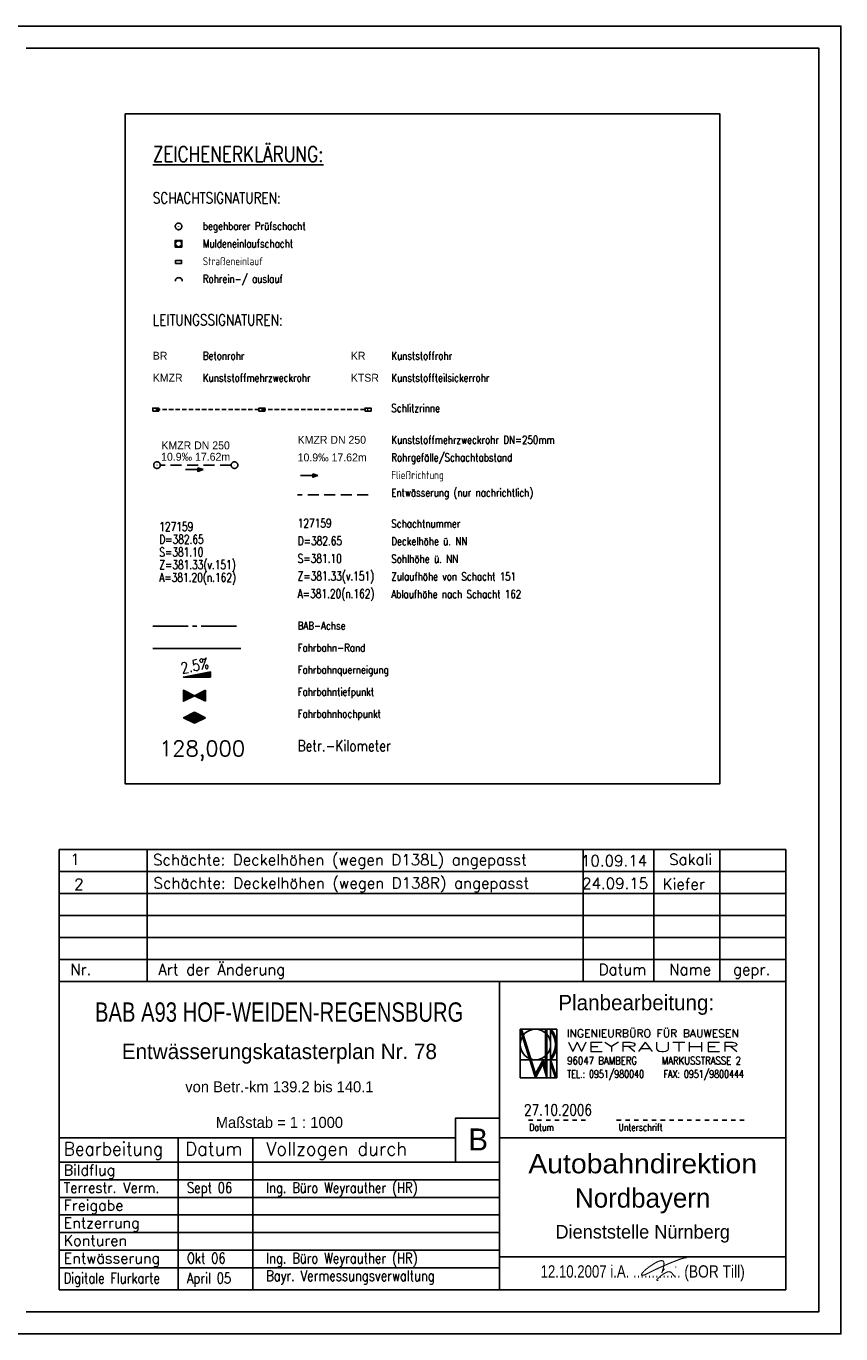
# Model space of a CAD drawing. Extents: x 4513183 to 4514318, y 5485253 to 5485550.
# Tile 8 of 8: x 4514133 to 4514318, y 5485253 to 5485550. Entities that reach past the tile are written whole.
import ezdxf
from ezdxf.enums import TextEntityAlignment as Align

# ---------------------------------------------------------------- set-up
doc = ezdxf.new("R2010")
doc.units = 0
doc.header["$LTSCALE"] = 10
doc.header["$MEASUREMENT"] = 0
for name, pattern in [('ACHSE', [5.5, 4, -0.5, 0.5, -0.5]), ('LT00', [0]), ('LT01', [0.2, 0.1, -0.1]), ('LT17', [0.15, 0.1, -0.05]), ('STRICHLINIE2', [0.375, 0.25, -0.125])]:
    doc.linetypes.add(name, pattern=pattern)
doc.layers.get('0').update_dxf_attribs({"linetype": 'LT00'})
for name, color, linetype in [('---Unterschrift_Till', 7, 'LT00'), ('--HALTUNG', 7, 'STRICHLINIE2'), ('--HALTUNGSBESCHRIFT', 140, 'Continuous'), ('--SCHACHTBESCHRIFT', 5, 'Continuous'), ('--ZEICHENERKLÄR', 7, 'Continuous'), ('-BESCH-nachrichtlich', 81, 'STRICHLINIE2'), ('-Halt-Pfeil', 4, 'LT00'), ('025', 7, 'Continuous'), ('035', 250, 'Continuous'), ('050', 250, 'Continuous'), ('070', 155, 'Continuous'), ('A-TEXT-KILOMETER', 30, 'LT17'), ('AX-020', 250, 'ACHSE'), ('HTP_WEST', 11, 'LT00'), ('QUER_OST', 11, 'LT00'), ('RAHMEN', 250, 'Continuous'), ('SCHLITZRINNE-KATASTER', 182, 'LT17'), ('STAT_500', 250, 'LT00'), ('V_AFBR_BAB', 250, 'LT00'), ('V_KA_MULD', 182, 'LT00'), ('V_KA_PRUF', 182, 'LT00'), ('V_SINKK', 182, 'LT00'), ('V_UK_DURCH', 182, 'LT00')]:
    doc.layers.add(name, color=color, linetype=linetype)
doc.styles.add('Haltungsbeschriftung', font='arial.ttf', dxfattribs={"width": 0.75})
doc.styles.add('Kilometrierung', font='romans.shx')
doc.styles.add('ROMAND', font='romand', dxfattribs={"height": 0.3})
doc.styles.add('ROMANS', font='romans.shx')
doc.styles.add('schachtbeschriftung', font='romans.shx', dxfattribs={"width": 0.75, "height": 0.2})
doc.styles.get("Standard").update_dxf_attribs({"font": 'romans.shx', "width": 0.8})
doc.styles.add('UNIR-H', font='unir_h.shx', dxfattribs={"width": 0.8})

# ---------------------------------------------------------------- blocks, each defined once
blk = doc.blocks.new('SYMB0071')
at = {"color": 0, "linetype": 'ByBlock'}
for p, q in [((-0.5, 0), (0, 0.25)), ((0, -0.25), (-0.5, 0)), ((-0.5, 0), (-0.5, 0)), ((-0.48, -0.01), (-0.48, 0.01)), ((-0.46, -0.02), (-0.46, 0.02)), ((-0.44, -0.03), (-0.44, 0.03)), ((-0.42, -0.04), (-0.42, 0.04)), ((-0.4, -0.05), (-0.4, 0.05)), ((-0.38, -0.06), (-0.38, 0.06)), ((-0.36, -0.07), (-0.36, 0.07)), ((-0.34, -0.08), (-0.34, 0.08)), ((-0.32, -0.09), (-0.32, 0.09)), ((-0.3, -0.1), (-0.3, 0.1)), ((-0.28, -0.11), (-0.28, 0.11)), ((-0.26, -0.12), (-0.26, 0.12)), ((-0.24, -0.13), (-0.24, 0.13)), ((-0.22, -0.14), (-0.22, 0.14)), ((-0.2, -0.15), (-0.2, 0.15)), ((-0.18, -0.16), (-0.18, 0.16)), ((-0.16, -0.17), (-0.16, 0.17)), ((-0.14, -0.18), (-0.14, 0.18)), ((-0.12, -0.19), (-0.12, 0.19)), ((-0.1, -0.2), (-0.1, 0.2)), ((-0.08, -0.21), (-0.08, 0.21)), ((-0.06, -0.22), (-0.06, 0.22)), ((-0.04, -0.23), (-0.04, 0.23)), ((-0.02, -0.24), (-0.02, 0.24)), ((0, 0.25), (0.5, 0)), ((0, -0.25), (0, 0.25)), ((0.5, 0), (0, -0.25)), ((0.02, -0.24), (0.02, 0.24)), ((0.04, -0.23), (0.04, 0.23)), ((0.06, -0.22), (0.06, 0.22)), ((0.08, -0.21), (0.08, 0.21)), ((0.1, -0.2), (0.1, 0.2)), ((0.12, -0.19), (0.12, 0.19)), ((0.14, -0.18), (0.14, 0.18)), ((0.16, -0.17), (0.16, 0.17)), ((0.18, -0.16), (0.18, 0.16)), ((0.2, -0.15), (0.2, 0.15)), ((0.22, -0.14), (0.22, 0.14)), ((0.24, -0.13), (0.24, 0.13)), ((0.26, -0.12), (0.26, 0.12)), ((0.28, -0.11), (0.28, 0.11)), ((0.3, -0.1), (0.3, 0.1)), ((0.32, -0.09), (0.32, 0.09)), ((0.34, -0.08), (0.34, 0.08)), ((0.36, -0.07), (0.36, 0.07)), ((0.38, -0.06), (0.38, 0.06)), ((0.4, -0.05), (0.4, 0.05)), ((0.42, -0.04), (0.42, 0.04)), ((0.44, -0.03), (0.44, 0.03)), ((0.46, -0.02), (0.46, 0.02)), ((0.48, -0.01), (0.48, 0.01))]:
    blk.add_line(p, q, dxfattribs=at)
blk = doc.blocks.new('SYMB0072')
at = {"color": 0, "linetype": 'ByBlock'}
for p, q in [((-0.5, -0.25), (-0.5, 0.25)), ((-0.5, 0.25), (0, 0)), ((-0.5, -0.25), (-0.5, 0.25)), ((0, 0), (-0.5, -0.25)), ((-0.48, -0.24), (-0.48, 0.24)), ((-0.46, -0.23), (-0.46, 0.23)), ((-0.44, -0.22), (-0.44, 0.22)), ((-0.42, -0.21), (-0.42, 0.21)), ((-0.4, -0.2), (-0.4, 0.2)), ((-0.38, -0.19), (-0.38, 0.19)), ((-0.36, -0.18), (-0.36, 0.18)), ((-0.34, -0.17), (-0.34, 0.17)), ((-0.32, -0.16), (-0.32, 0.16)), ((-0.3, -0.15), (-0.3, 0.15)), ((-0.28, -0.14), (-0.28, 0.14)), ((-0.26, -0.13), (-0.26, 0.13)), ((-0.24, -0.12), (-0.24, 0.12)), ((-0.22, -0.11), (-0.22, 0.11)), ((-0.2, -0.1), (-0.2, 0.1)), ((-0.18, -0.09), (-0.18, 0.09)), ((-0.16, -0.08), (-0.16, 0.08)), ((-0.14, -0.07), (-0.14, 0.07)), ((-0.12, -0.06), (-0.12, 0.06)), ((-0.1, -0.05), (-0.1, 0.05)), ((-0.08, -0.04), (-0.08, 0.04)), ((-0.06, -0.03), (-0.06, 0.03)), ((-0.04, -0.02), (-0.04, 0.02)), ((-0.02, -0.01), (-0.02, 0.01)), ((0.02, -0.01), (0.02, 0.01)), ((0.04, -0.02), (0.04, 0.02)), ((0.06, -0.03), (0.06, 0.03)), ((0.08, -0.04), (0.08, 0.04)), ((0.1, -0.05), (0.1, 0.05)), ((0.12, -0.06), (0.12, 0.06)), ((0.14, -0.07), (0.14, 0.07)), ((0.16, -0.08), (0.16, 0.08)), ((0.18, -0.09), (0.18, 0.09)), ((0.2, -0.1), (0.2, 0.1)), ((0.22, -0.11), (0.22, 0.11)), ((0.24, -0.12), (0.24, 0.12)), ((0.26, -0.13), (0.26, 0.13)), ((0.28, -0.14), (0.28, 0.14)), ((0.3, -0.15), (0.3, 0.15)), ((0.32, -0.16), (0.32, 0.16)), ((0.34, -0.17), (0.34, 0.17)), ((0.36, -0.18), (0.36, 0.18)), ((0.38, -0.19), (0.38, 0.19)), ((0.4, -0.2), (0.4, 0.2)), ((0.42, -0.21), (0.42, 0.21)), ((0.44, -0.22), (0.44, 0.22)), ((0.46, -0.23), (0.46, 0.23)), ((0.48, -0.24), (0.48, 0.24)), ((0.5, -0.25), (0.5, 0.25))]:
    blk.add_line(p, q, dxfattribs=at)
blk.add_lwpolyline([(0, 0), (0.5, 0.25), (0.5, -0.25), (0, 0)], dxfattribs=at)
blk = doc.blocks.new('SYMB1107')
at = {"color": 0, "linetype": 'ByBlock'}
for points in [[(-0.2, 0), (-0.196157, 0.039018), (-0.184776, 0.076537), (-0.166294, 0.111114), (-0.141421, 0.141421), (-0.111114, 0.166294), (-0.076537, 0.184776), (-0.039018, 0.196157), (0, 0.2)], [(0, 0.2), (0.039018, 0.196157), (0.076537, 0.184776), (0.111114, 0.166294), (0.141421, 0.141421), (0.166294, 0.111114), (0.184776, 0.076537), (0.196157, 0.039018), (0.2, 0)]]:
    blk.add_lwpolyline(points, dxfattribs=at)
blk = doc.blocks.new('SYMB0003')
at = {"color": 0, "linetype": 'ByBlock'}
for p, q in [((-0.015712, 0), (0.010166, 0.012015)), ((0, -0.021257), (-0.015712, 0)), ((0.010166, 0.012015), (0, -0.021257))]:
    blk.add_line(p, q, dxfattribs=at)
for points in [[(-0.031395, 0.499013), (-0.093691, 0.491144), (-0.154509, 0.475528), (-0.21289, 0.452414), (-0.267913, 0.422164), (-0.318712, 0.385257), (-0.364484, 0.342274), (-0.404509, 0.293893), (-0.438154, 0.240877), (-0.464888, 0.184062), (-0.484292, 0.124345), (-0.496058, 0.062667), (-0.5, 0)], [(-0.5, 0), (-0.496058, -0.062667), (-0.484292, -0.124345), (-0.464888, -0.184062), (-0.438154, -0.240877), (-0.404509, -0.293893), (-0.364485, -0.342274), (-0.318712, -0.385257), (-0.267914, -0.422164), (-0.21289, -0.452414), (-0.154509, -0.475529), (-0.093691, -0.491144), (-0.031395, -0.499014), (0.031395, -0.499014)], [(0.5, 0), (0.496057, 0.062667), (0.484292, 0.124345), (0.464888, 0.184062), (0.438153, 0.240877), (0.404509, 0.293893), (0.364484, 0.342274), (0.318712, 0.385257), (0.267913, 0.422164), (0.21289, 0.452414), (0.154509, 0.475528), (0.093691, 0.491144), (0.031395, 0.499013), (-0.031395, 0.499013)], [(0.031395, -0.499014), (0.093691, -0.491144), (0.154509, -0.475529), (0.21289, -0.452414), (0.267914, -0.422164), (0.318712, -0.385257), (0.364485, -0.342274), (0.404509, -0.293893), (0.438154, -0.240877), (0.464889, -0.184062), (0.484292, -0.124345), (0.496058, -0.062667), (0.5, 0)]]:
    blk.add_lwpolyline(points, dxfattribs=at)
blk = doc.blocks.new('SYMB1210')
at = {"color": 0, "linetype": 'ByBlock'}
blk.add_line((0.018815, -0.179014), (0.055623, -0.17119), dxfattribs=at)
for points in [[(-0.2, -0.2), (-0.2, 0.2), (0.2, 0.2), (0.2, -0.2), (-0.2, -0.2)], [(0.018815, 0.179014), (-0.018815, 0.179014), (-0.055623, 0.17119), (-0.09, 0.155885), (-0.120444, 0.133766), (-0.145623, 0.105801), (-0.164438, 0.073213), (-0.176067, 0.037424), (-0.18, 0)], [(-0.18, 0), (-0.176067, -0.037424), (-0.164438, -0.073213), (-0.145623, -0.105801), (-0.120444, -0.133766), (-0.09, -0.155885), (-0.055623, -0.17119), (-0.018815, -0.179014), (0.018815, -0.179014)], [(0.18, 0), (0.176067, 0.037424), (0.164438, 0.073213), (0.145623, 0.105801), (0.120444, 0.133766), (0.09, 0.155885), (0.055623, 0.17119), (0.018815, 0.179014)], [(0.055623, -0.17119), (0.09, -0.155885), (0.120444, -0.133766), (0.145623, -0.105801), (0.164438, -0.073213), (0.176067, -0.037424), (0.18, 0)]]:
    blk.add_lwpolyline(points, dxfattribs=at)
blk = doc.blocks.new('SYMB0652')
at = {"color": 0, "linetype": 'ByBlock'}
blk.add_lwpolyline([(-0.15, -0.075), (0.15, -0.075), (0.15, 0.075), (-0.15, 0.075), (-0.15, -0.075)], dxfattribs=at)
blk = doc.blocks.new('SYMB0070')
at = {"color": 0, "linetype": 'ByBlock'}
for p, q in [((-0.5, 0), (0.2, 0)), ((0.5, 0), (0.2, 0.1)), ((0.2, 0.1), (0.2, 0)), ((0.468, 0), (0.21, 0.086)), ((0.21, 0.086), (0.21, -0.086)), ((0.21, -0.086), (0.468, 0)), ((0.22, -0.072), (0.437, 0)), ((0.23, -0.058), (0.405, 0)), ((0.24, -0.045), (0.374, 0)), ((0.342, 0), (0.25, 0.031)), ((0.25, 0.031), (0.25, -0.031)), ((0.25, -0.031), (0.342, 0)), ((0.26, -0.017), (0.31, 0)), ((0.27, -0.003), (0.279, 0))]:
    blk.add_line(p, q, dxfattribs=at)
for points in [[(0.2, 0), (0.2, -0.1), (0.5, 0)], [(0.437, 0), (0.22, 0.072), (0.22, -0.072)], [(0.405, 0), (0.23, 0.058), (0.23, -0.058)], [(0.374, 0), (0.24, 0.045), (0.24, -0.045)], [(0.31, 0), (0.26, 0.017), (0.26, -0.017)], [(0.279, 0), (0.27, 0.003), (0.27, -0.003)]]:
    blk.add_lwpolyline(points, dxfattribs=at)
blk = doc.blocks.new('Unterschrift Till')
at = {"layer": '---Unterschrift_Till', "const_width": 0.025, "flags": 128}
blk.add_lwpolyline([(-2.194, 0.479), (-2.202, 0.469), (-2.208, 0.462), (-2.213, 0.455), (-2.217, 0.45), (-2.221, 0.445), (-2.224, 0.441), (-2.226, 0.438), (-2.229, 0.434), (-2.231, 0.431), (-2.233, 0.428), (-2.235, 0.425), (-2.238, 0.422), (-2.24, 0.419), (-2.242, 0.416), (-2.244, 0.413), (-2.247, 0.41), (-2.249, 0.406), (-2.251, 0.402), (-2.252, 0.399), (-2.254, 0.395), (-2.255, 0.392), (-2.257, 0.389), (-2.257, 0.387), (-2.258, 0.385), (-2.258, 0.384), (-2.258, 0.385), (-2.257, 0.386), (-2.256, 0.387), (-2.255, 0.39), (-2.253, 0.393), (-2.252, 0.398), (-2.25, 0.403), (-2.247, 0.409), (-2.245, 0.416), (-2.243, 0.424), (-2.24, 0.432), (-2.238, 0.44), (-2.235, 0.448), (-2.233, 0.456), (-2.23, 0.464), (-2.228, 0.472), (-2.226, 0.48), (-2.224, 0.487), (-2.222, 0.494), (-2.221, 0.501), (-2.219, 0.507), (-2.218, 0.514), (-2.217, 0.52), (-2.215, 0.526), (-2.214, 0.532), (-2.213, 0.538), (-2.212, 0.544), (-2.212, 0.55), (-2.211, 0.555), (-2.21, 0.561), (-2.21, 0.567), (-2.209, 0.573), (-2.209, 0.578), (-2.208, 0.584), (-2.208, 0.59), (-2.208, 0.595), (-2.208, 0.601), (-2.208, 0.606), (-2.209, 0.611), (-2.209, 0.615), (-2.21, 0.62), (-2.211, 0.624), (-2.212, 0.628), (-2.213, 0.632), (-2.214, 0.635), (-2.216, 0.638), (-2.217, 0.641), (-2.219, 0.643), (-2.22, 0.646), (-2.222, 0.648), (-2.224, 0.65), (-2.226, 0.651), (-2.228, 0.653), (-2.23, 0.654), (-2.232, 0.655), (-2.234, 0.656), (-2.236, 0.657), (-2.239, 0.658), (-2.241, 0.659), (-2.244, 0.66), (-2.246, 0.66), (-2.249, 0.661), (-2.252, 0.661), (-2.255, 0.662), (-2.259, 0.662), (-2.262, 0.662), (-2.266, 0.662), (-2.269, 0.662), (-2.273, 0.662), (-2.277, 0.661), (-2.281, 0.661), (-2.285, 0.66), (-2.289, 0.659), (-2.293, 0.659), (-2.298, 0.658), (-2.302, 0.657), (-2.306, 0.656), (-2.31, 0.654), (-2.314, 0.653), (-2.319, 0.652), (-2.323, 0.65), (-2.327, 0.649), (-2.331, 0.647), (-2.334, 0.646), (-2.338, 0.644), (-2.342, 0.643), (-2.346, 0.641), (-2.349, 0.639), (-2.353, 0.638), (-2.356, 0.636), (-2.359, 0.634), (-2.363, 0.633), (-2.366, 0.631), (-2.37, 0.629), (-2.374, 0.627), (-2.377, 0.626), (-2.381, 0.624), (-2.385, 0.622), (-2.389, 0.62), (-2.393, 0.617), (-2.397, 0.615), (-2.402, 0.613), (-2.406, 0.611), (-2.41, 0.608), (-2.414, 0.606), (-2.419, 0.603), (-2.424, 0.6), (-2.429, 0.597), (-2.434, 0.593), (-2.441, 0.589), (-2.447, 0.585), (-2.455, 0.58), (-2.463, 0.574), (-2.472, 0.569), (-2.48, 0.563), (-2.489, 0.557), (-2.498, 0.552), (-2.506, 0.546), (-2.514, 0.541), (-2.522, 0.536), (-2.529, 0.531), (-2.535, 0.527), (-2.541, 0.522), (-2.547, 0.518), (-2.552, 0.515), (-2.557, 0.511), (-2.562, 0.507), (-2.566, 0.504), (-2.57, 0.501), (-2.574, 0.497), (-2.578, 0.494), (-2.582, 0.491), (-2.586, 0.488), (-2.59, 0.485), (-2.593, 0.482), (-2.597, 0.479), (-2.6, 0.477), (-2.604, 0.474), (-2.607, 0.471), (-2.611, 0.469), (-2.614, 0.466), (-2.617, 0.463), (-2.621, 0.461), (-2.624, 0.458), (-2.628, 0.455), (-2.631, 0.452), (-2.635, 0.449), (-2.638, 0.446), (-2.641, 0.442), (-2.645, 0.439), (-2.648, 0.436), (-2.652, 0.432), (-2.656, 0.429), (-2.659, 0.426), (-2.663, 0.422), (-2.666, 0.419), (-2.669, 0.415), (-2.672, 0.412), (-2.675, 0.409), (-2.678, 0.405), (-2.681, 0.402), (-2.683, 0.399), (-2.685, 0.397), (-2.688, 0.394), (-2.69, 0.391), (-2.692, 0.389), (-2.694, 0.386), (-2.696, 0.384), (-2.698, 0.381), (-2.7, 0.379), (-2.702, 0.377), (-2.704, 0.375), (-2.706, 0.372), (-2.708, 0.37), (-2.71, 0.368), (-2.711, 0.366), (-2.713, 0.363), (-2.714, 0.361), (-2.715, 0.359), (-2.716, 0.356), (-2.717, 0.354), (-2.718, 0.352), (-2.719, 0.35), (-2.719, 0.348), (-2.72, 0.346), (-2.72, 0.345), (-2.72, 0.343), (-2.72, 0.342), (-2.72, 0.34), (-2.719, 0.339), (-2.718, 0.338), (-2.718, 0.337), (-2.717, 0.336), (-2.715, 0.335), (-2.714, 0.334), (-2.713, 0.333), (-2.711, 0.332), (-2.71, 0.331), (-2.708, 0.331), (-2.707, 0.33), (-2.705, 0.33), (-2.704, 0.33), (-2.702, 0.33), (-2.701, 0.33), (-2.699, 0.33), (-2.697, 0.33), (-2.696, 0.33), (-2.694, 0.33), (-2.692, 0.33), (-2.69, 0.33), (-2.688, 0.33), (-2.686, 0.33), (-2.683, 0.331), (-2.681, 0.331), (-2.678, 0.331), (-2.675, 0.332), (-2.672, 0.333), (-2.668, 0.334), (-2.664, 0.335), (-2.66, 0.337), (-2.655, 0.338), (-2.649, 0.341), (-2.643, 0.343), (-2.635, 0.346), (-2.628, 0.35), (-2.619, 0.354), (-2.61, 0.358), (-2.6, 0.362), (-2.59, 0.367), (-2.58, 0.372), (-2.57, 0.377), (-2.559, 0.382), (-2.548, 0.388), (-2.537, 0.393), (-2.526, 0.399), (-2.515, 0.404), (-2.504, 0.41), (-2.492, 0.415), (-2.481, 0.421), (-2.47, 0.427), (-2.458, 0.432), (-2.447, 0.438), (-2.436, 0.444), (-2.425, 0.449), (-2.414, 0.454), (-2.403, 0.459), (-2.393, 0.464), (-2.383, 0.469), (-2.374, 0.473), (-2.364, 0.478), (-2.355, 0.482), (-2.347, 0.486), (-2.338, 0.49), (-2.33, 0.494), (-2.321, 0.497), (-2.313, 0.501), (-2.305, 0.505), (-2.297, 0.509), (-2.288, 0.513), (-2.28, 0.516), (-2.271, 0.52), (-2.262, 0.524), (-2.254, 0.528), (-2.244, 0.532), (-2.235, 0.537), (-2.225, 0.541), (-2.216, 0.545), (-2.205, 0.549), (-2.195, 0.554), (-2.184, 0.558), (-2.174, 0.563), (-2.163, 0.568), (-2.151, 0.572), (-2.14, 0.577), (-2.129, 0.582), (-2.118, 0.587), (-2.107, 0.591), (-2.096, 0.596), (-2.086, 0.6), (-2.076, 0.604), (-2.066, 0.608), (-2.057, 0.612), (-2.048, 0.616), (-2.039, 0.619), (-2.031, 0.623), (-2.022, 0.626), (-2.014, 0.629), (-2.006, 0.633), (-1.997, 0.636), (-1.989, 0.64), (-1.98, 0.643), (-1.971, 0.646), (-1.962, 0.65), (-1.953, 0.653), (-1.943, 0.657), (-1.933, 0.661), (-1.923, 0.665), (-1.912, 0.669), (-1.902, 0.673), (-1.891, 0.677), (-1.88, 0.681), (-1.87, 0.685), (-1.86, 0.688), (-1.851, 0.692), (-1.842, 0.695), (-1.833, 0.698), (-1.825, 0.701), (-1.817, 0.703), (-1.809, 0.706), (-1.801, 0.708), (-1.793, 0.711), (-1.785, 0.713), (-1.777, 0.715), (-1.769, 0.717), (-1.762, 0.719), (-1.754, 0.721), (-1.747, 0.723), (-1.739, 0.725), (-1.732, 0.727), (-1.726, 0.729), (-1.719, 0.731), (-1.714, 0.731), (-1.709, 0.732), (-1.706, 0.731), (-1.704, 0.728), (-1.703, 0.725), (-1.705, 0.719)], dxfattribs=at)
blk.add_lwpolyline([(-2.338, 0.213, -0.009753), (-2.349, 0.213, -0.012873), (-2.357, 0.213, -0.000058), (-2.363, 0.214, -0.000395), (-2.363, 0.214, -0.003084), (-2.366, 0.214, -0.002987), (-2.369, 0.214, -0.121908), (-2.37, 0.215, -0.078365), (-2.372, 0.216, -0.169129), (-2.373, 0.218, -0.093053), (-2.372, 0.223, -0.048138), (-2.369, 0.228, -0.056178), (-2.366, 0.232, -0.016049), (-2.362, 0.235, 0.015861), (-2.359, 0.239, 0.023961), (-2.346, 0.253, -0.019597), (-2.331, 0.27, -0.016685), (-2.31, 0.29, -0.012958), (-2.281, 0.314, -0.012002), (-2.255, 0.335, -0.011524), (-2.226, 0.355, -0.011371), (-2.203, 0.37, -0.011002), (-2.178, 0.384, -0.019211), (-2.152, 0.397, -0.024277), (-2.13, 0.405, -0.018479), (-2.119, 0.408, -0.020969), (-2.11, 0.41, -0.037055), (-2.098, 0.411, -0.031487), (-2.085, 0.411, -0.034214), (-2.073, 0.409, -0.038344), (-2.063, 0.405, -0.027683), (-2.053, 0.4, -0.027965), (-2.044, 0.395, -0.023542), (-2.033, 0.386, -0.046995), (-2.028, 0.381, -0.007241), (-2.021, 0.372, -0.008919), (-2.017, 0.365, -0.000473), (-2.012, 0.358, 0.000599), (-2.007, 0.352, 0.001303), (-1.998, 0.338, 0.014886), (-1.997, 0.337, 0.023743), (-1.997, 0.337, 0.000688), (-1.988, 0.327, 0.002539), (-1.982, 0.321, 0.002137), (-1.975, 0.314, 0.108696), (-1.969, 0.311, 0.076722), (-1.96, 0.309, 0.135898), (-1.956, 0.31, 0.088438), (-1.95, 0.314)], format="xyb", dxfattribs=at)
at = {"layer": '---Unterschrift_Till', "flags": 128}
blk.add_lwpolyline([(-1.928, 0.508, 0.025, 0.012, 0), (-1.951, 0.519, 0.008, 0.008, 0), (-1.93, 0.521, 0.008, 0.008, 0)], format="xyseb", dxfattribs=at)

msp = doc.modelspace()

# ---------------------------------------------------------------- linework, layer by layer
at = {"layer": '--HALTUNG'}
msp.add_line((4514179.9, 5485450.44), (4514163.8, 5485450.44), dxfattribs=at)
at = {"layer": '-BESCH-nachrichtlich'}
msp.add_line((4514211.04, 5485443.73), (4514194.94, 5485443.73), dxfattribs=at)
at = {"layer": '025'}
for p, q in [((4514160.85, 5485333.14), (4514160.85, 5485363.14)), ((4514259.85, 5485333.14), (4514259.85, 5485363.14)), ((4514275.85, 5485333.14), (4514275.85, 5485363.14)), ((4514290.85, 5485333.14), (4514290.85, 5485363.14)), ((4514140.85, 5485358.14), (4514305.85, 5485358.14)), ((4514140.85, 5485353.14), (4514305.85, 5485353.14)), ((4514140.85, 5485348.14), (4514305.85, 5485348.14)), ((4514140.85, 5485343.14), (4514305.85, 5485343.14)), ((4514245.52, 5485311.25), (4514245.52, 5485322.34)), ((4514245.52, 5485322.34), (4514248.99, 5485311.25)), ((4514245.52, 5485322.34), (4514253.84, 5485322.34)), ((4514245.61, 5485322.34), (4514245.61, 5485322.06)), ((4514245.61, 5485322.34), (4514245.61, 5485322.06)), ((4514245.61, 5485322.34), (4514245.61, 5485322.06)), ((4514245.68, 5485322.34), (4514245.68, 5485321.84)), ((4514245.68, 5485322.34), (4514245.68, 5485321.84)), ((4514245.75, 5485322.34), (4514245.75, 5485321.62)), ((4514245.81, 5485322.34), (4514248.99, 5485312.18)), ((4514245.82, 5485322.32), (4514245.82, 5485321.39)), ((4514245.89, 5485322.1), (4514245.89, 5485321.17)), ((4514245.96, 5485321.88), (4514245.96, 5485320.95)), ((4514246.03, 5485321.66), (4514246.03, 5485320.73)), ((4514246.09, 5485321.44), (4514246.09, 5485320.51)), ((4514246.16, 5485321.21), (4514246.16, 5485320.28)), ((4514246.24, 5485320.98), (4514246.23, 5485320.06)), ((4514246.3, 5485320.77), (4514246.3, 5485319.84)), ((4514246.37, 5485320.55), (4514246.37, 5485319.62)), ((4514246.44, 5485320.33), (4514246.44, 5485319.4)), ((4514246.51, 5485320.11), (4514246.51, 5485319.18)), ((4514251.31, 5485313.34), (4514251.31, 5485322.34)), ((4514251.36, 5485312.08), (4514251.36, 5485322.35)), ((4514251.43, 5485322.35), (4514251.43, 5485311.83)), ((4514251.5, 5485311.57), (4514251.5, 5485322.34)), ((4514251.57, 5485322.34), (4514251.57, 5485311.31)), ((4514251.59, 5485322.34), (4514251.59, 5485311.25)), ((4514252.45, 5485322.34), (4514252.45, 5485311.25)), ((4514252.52, 5485321.82), (4514252.52, 5485322.26)), ((4514252.59, 5485321.73), (4514252.59, 5485322.19)), ((4514252.66, 5485321.64), (4514252.66, 5485322.11)), ((4514252.73, 5485321.54), (4514252.73, 5485322.02)), ((4514252.79, 5485321.43), (4514252.79, 5485321.93)), ((4514252.86, 5485321.32), (4514252.86, 5485321.84)), ((4514252.93, 5485321.2), (4514252.93, 5485321.74)), ((4514253, 5485321.08), (4514253, 5485321.64)), ((4514253.07, 5485320.94), (4514253.07, 5485321.54)), ((4514253.14, 5485320.8), (4514253.14, 5485321.42)), ((4514253.21, 5485320.62), (4514253.21, 5485321.3)), ((4514253.28, 5485320.45), (4514253.28, 5485321.17)), ((4514253.35, 5485320.23), (4514253.35, 5485321.03)), ((4514253.42, 5485319.97), (4514253.42, 5485320.88)), ((4514253.49, 5485319.63), (4514253.49, 5485320.71)), ((4514253.56, 5485317.22), (4514253.56, 5485320.52)), ((4514253.63, 5485320.31), (4514253.63, 5485317.43)), ((4514253.7, 5485320.05), (4514253.7, 5485317.69)), ((4514253.84, 5485322.34), (4514253.84, 5485311.25)), ((4514246.58, 5485319.88), (4514246.58, 5485318.95)), ((4514246.65, 5485319.66), (4514246.65, 5485318.73)), ((4514246.72, 5485319.44), (4514246.72, 5485318.51)), ((4514246.79, 5485319.22), (4514246.79, 5485318.29)), ((4514246.86, 5485319), (4514246.86, 5485318.07)), ((4514246.93, 5485318.77), (4514246.93, 5485317.85)), ((4514247, 5485318.55), (4514247, 5485317.62)), ((4514247.06, 5485318.33), (4514247.06, 5485317.4)), ((4514247.13, 5485318.11), (4514247.13, 5485317.18)), ((4514247.2, 5485317.89), (4514247.2, 5485316.96)), ((4514247.27, 5485317.67), (4514247.27, 5485316.74)), ((4514247.34, 5485317.44), (4514247.34, 5485316.51)), ((4514247.41, 5485317.22), (4514247.41, 5485316.29)), ((4514247.48, 5485317), (4514247.48, 5485316.07)), ((4514253.21, 5485317.1), (4514253.21, 5485316.44)), ((4514253.28, 5485317.28), (4514253.28, 5485316.57)), ((4514253.35, 5485317.49), (4514253.35, 5485316.71)), ((4514253.42, 5485317.75), (4514253.42, 5485316.86)), ((4514253.49, 5485318.07), (4514253.49, 5485317.03)), ((4514253.76, 5485319.72), (4514253.76, 5485318.02)), ((4514245.52, 5485315.41), (4514253.84, 5485315.41)), ((4514247.55, 5485316.78), (4514247.55, 5485315.85)), ((4514247.62, 5485316.56), (4514247.62, 5485315.63)), ((4514247.69, 5485316.34), (4514247.69, 5485315.41)), ((4514247.76, 5485316.11), (4514247.76, 5485315.18)), ((4514247.83, 5485315.89), (4514247.83, 5485314.96)), ((4514247.9, 5485315.67), (4514247.9, 5485314.74)), ((4514247.97, 5485315.45), (4514247.97, 5485314.52)), ((4514248.04, 5485315.23), (4514248.04, 5485314.3)), ((4514248.1, 5485315), (4514248.1, 5485314.08)), ((4514248.17, 5485314.78), (4514248.17, 5485313.85)), ((4514248.24, 5485314.56), (4514248.24, 5485313.63)), ((4514248.31, 5485314.34), (4514248.31, 5485313.41)), ((4514248.38, 5485314.12), (4514248.38, 5485313.19)), ((4514248.99, 5485312.18), (4514250.72, 5485315.41)), ((4514248.99, 5485311.25), (4514250.71, 5485314.48)), ((4514249.98, 5485314.01), (4514249.98, 5485313.1)), ((4514250.04, 5485314.14), (4514250.04, 5485313.23)), ((4514250.11, 5485314.27), (4514250.11, 5485313.36)), ((4514250.18, 5485314.4), (4514250.18, 5485313.49)), ((4514250.25, 5485314.53), (4514250.25, 5485313.62)), ((4514250.32, 5485314.66), (4514250.32, 5485313.74)), ((4514250.39, 5485314.79), (4514250.39, 5485313.87)), ((4514250.46, 5485314.92), (4514250.46, 5485314)), ((4514250.53, 5485315.05), (4514250.53, 5485314.13)), ((4514250.6, 5485315.18), (4514250.6, 5485314.26)), ((4514250.67, 5485315.31), (4514250.67, 5485314.39)), ((4514250.71, 5485314.48), (4514251.59, 5485311.25)), ((4514250.72, 5485315.41), (4514251.31, 5485313.34)), ((4514250.74, 5485315.35), (4514250.74, 5485314.39)), ((4514250.81, 5485315.1), (4514250.81, 5485314.14)), ((4514250.88, 5485314.86), (4514250.88, 5485313.88)), ((4514250.95, 5485314.62), (4514250.95, 5485313.62)), ((4514251.01, 5485314.37), (4514251.01, 5485313.37)), ((4514251.08, 5485314.13), (4514251.08, 5485313.11)), ((4514253.84, 5485311.25), (4514252.45, 5485315.41)), ((4514253.55, 5485311.25), (4514252.46, 5485314.51)), ((4514252.49, 5485315.3), (4514252.49, 5485314.43)), ((4514252.52, 5485315.91), (4514252.52, 5485315.48)), ((4514252.56, 5485315.09), (4514252.56, 5485314.22)), ((4514252.59, 5485316), (4514252.59, 5485315.56)), ((4514252.63, 5485314.89), (4514252.63, 5485314.01)), ((4514252.66, 5485316.09), (4514252.66, 5485315.63)), ((4514252.7, 5485314.68), (4514252.7, 5485313.8)), ((4514252.73, 5485316.19), (4514252.73, 5485315.72)), ((4514252.76, 5485314.47), (4514252.76, 5485313.59)), ((4514252.79, 5485316.29), (4514252.79, 5485315.81)), ((4514252.83, 5485314.26), (4514252.83, 5485313.39)), ((4514252.86, 5485316.4), (4514252.86, 5485315.9)), ((4514252.9, 5485314.05), (4514252.9, 5485313.18)), ((4514252.93, 5485316.52), (4514252.93, 5485316)), ((4514253, 5485316.64), (4514253, 5485316.1)), ((4514253.07, 5485316.79), (4514253.07, 5485316.2)), ((4514253.14, 5485316.93), (4514253.14, 5485316.32)), ((4514253.84, 5485311.25), (4514245.52, 5485311.25)), ((4514248.45, 5485313.9), (4514248.45, 5485312.97)), ((4514248.52, 5485313.67), (4514248.52, 5485312.74)), ((4514248.59, 5485313.45), (4514248.59, 5485312.52)), ((4514248.66, 5485313.23), (4514248.66, 5485312.3)), ((4514248.73, 5485313.01), (4514248.73, 5485312.08)), ((4514248.8, 5485312.79), (4514248.8, 5485311.86)), ((4514248.87, 5485312.57), (4514248.87, 5485311.64)), ((4514248.94, 5485312.34), (4514248.94, 5485311.41)), ((4514249.01, 5485312.2), (4514249.01, 5485311.28)), ((4514249.07, 5485312.33), (4514249.07, 5485311.41)), ((4514249.14, 5485312.46), (4514249.14, 5485311.54)), ((4514249.21, 5485312.59), (4514249.21, 5485311.67)), ((4514249.28, 5485312.71), (4514249.28, 5485311.8)), ((4514249.35, 5485312.84), (4514249.35, 5485311.93)), ((4514249.42, 5485312.97), (4514249.42, 5485312.06)), ((4514249.49, 5485313.1), (4514249.49, 5485312.19)), ((4514249.56, 5485313.23), (4514249.56, 5485312.32)), ((4514249.63, 5485313.36), (4514249.63, 5485312.45)), ((4514249.7, 5485313.49), (4514249.7, 5485312.58)), ((4514249.77, 5485313.62), (4514249.77, 5485312.71)), ((4514249.84, 5485313.75), (4514249.84, 5485312.84)), ((4514249.91, 5485313.88), (4514249.91, 5485312.97)), ((4514251.15, 5485313.89), (4514251.15, 5485312.85)), ((4514251.22, 5485313.64), (4514251.22, 5485312.6)), ((4514251.29, 5485313.4), (4514251.29, 5485312.34)), ((4514251.36, 5485312.08), (4514251.36, 5485312.08)), ((4514251.5, 5485311.57), (4514251.5, 5485311.57)), ((4514252.97, 5485313.85), (4514252.97, 5485312.97)), ((4514253.04, 5485313.64), (4514253.04, 5485312.76)), ((4514253.11, 5485313.43), (4514253.11, 5485312.55)), ((4514253.18, 5485313.22), (4514253.18, 5485312.35)), ((4514253.25, 5485313.02), (4514253.25, 5485312.14)), ((4514253.32, 5485312.81), (4514253.32, 5485311.93)), ((4514253.39, 5485312.6), (4514253.39, 5485311.72)), ((4514253.46, 5485312.39), (4514253.46, 5485311.51)), ((4514253.53, 5485312.18), (4514253.53, 5485311.31)), ((4514253.6, 5485311.98), (4514253.6, 5485311.25)), ((4514253.67, 5485311.77), (4514253.67, 5485311.25)), ((4514253.73, 5485311.56), (4514253.73, 5485311.25)), ((4514253.8, 5485311.35), (4514253.8, 5485311.25)), ((4514140.85, 5485288.14), (4514240.85, 5485288.14)), ((4514140.85, 5485284.14), (4514240.85, 5485284.14)), ((4514140.85, 5485280.14), (4514240.85, 5485280.14)), ((4514140.85, 5485276.14), (4514240.85, 5485276.14)), ((4514140.85, 5485272.14), (4514240.85, 5485272.14)), ((4514140.85, 5485268.14), (4514240.85, 5485268.14))]:
    msp.add_line(p, q, dxfattribs=at)
at = {"layer": '025', "linetype": 'LT01'}
for p, q in [((4514260.4, 5485301.64), (4514246.62, 5485301.64)), ((4514296.43, 5485301.64), (4514267.01, 5485301.64))]:
    msp.add_line(p, q, dxfattribs=at)
at = {"layer": '025'}
msp.add_lwpolyline([(4514155.85, 5485530.24), (4514290.85, 5485530.24), (4514290.85, 5485378.04), (4514155.85, 5485378.04)], close=True, dxfattribs=at)
msp.add_circle((4514248.99, 5485318.87), 3.46, dxfattribs=at)
for centre, radius, start, end in [((4514248.81, 5485318.87), 5.03, 316.4059, 43.5941), ((4514248.8, 5485318.86), 4.75, 320.2246, 39.7729)]:
    msp.add_arc(centre, radius, start, end, dxfattribs=at)
at = {"layer": '035'}
for p, q in [((4514140.85, 5485338.14), (4514305.85, 5485338.14)), ((4514167.85, 5485297.63), (4514167.85, 5485263.14)), ((4514184.85, 5485297.67), (4514184.85, 5485263.14)), ((4514140.85, 5485292.14), (4514240.85, 5485292.14))]:
    msp.add_line(p, q, dxfattribs=at)
at = {"layer": '050'}
for p, q in [((4514240.85, 5485263.14), (4514240.85, 5485333.14)), ((4514140.85, 5485297.64), (4514230.85, 5485297.64)), ((4514240.85, 5485297.64), (4514305.85, 5485297.64)), ((4514240.85, 5485270.64), (4514305.85, 5485270.64))]:
    msp.add_line(p, q, dxfattribs=at)
msp.add_lwpolyline([(4514230.85, 5485292.14), (4514230.85, 5485302.14), (4514240.85, 5485302.14)], dxfattribs=at)
at = {"layer": '070'}
for p, q in [((4514140.85, 5485263.14), (4514240.85, 5485263.14)), ((4514240.85, 5485263.14), (4514305.85, 5485263.14))]:
    msp.add_line(p, q, dxfattribs=at)
for points in [[(4514140.85, 5485333.14), (4514305.85, 5485333.14), (4514305.85, 5485363.14), (4514140.85, 5485363.14), (4514140.85, 5485333.14)], [(4514305.85, 5485263.14), (4514305.85, 5485333.14), (4514140.85, 5485333.14), (4514140.85, 5485263.14)]]:
    msp.add_lwpolyline(points, dxfattribs=at)
at = {"layer": 'AX-020', "ltscale": 0.2}
msp.add_line((4514162.1, 5485413.83), (4514182.1, 5485413.83), dxfattribs=at)
at = {"layer": 'QUER_OST'}
for p, q in [((4514173.05, 5485402.29), (4514173.05, 5485403.09)), ((4514173.18, 5485402.29), (4514173.18, 5485403.12)), ((4514173.31, 5485403.14), (4514173.31, 5485402.29)), ((4514173.44, 5485403.17), (4514173.44, 5485402.29)), ((4514173.58, 5485402.29), (4514173.58, 5485403.2)), ((4514173.71, 5485402.29), (4514173.71, 5485403.22)), ((4514173.84, 5485403.25), (4514173.84, 5485402.29)), ((4514173.97, 5485403.28), (4514173.97, 5485402.29)), ((4514174.1, 5485402.29), (4514174.1, 5485403.3)), ((4514174.23, 5485402.29), (4514174.23, 5485403.33)), ((4514174.37, 5485403.36), (4514174.37, 5485402.29)), ((4514174.5, 5485403.38), (4514174.5, 5485402.29)), ((4514174.63, 5485402.29), (4514174.63, 5485403.41)), ((4514174.76, 5485402.29), (4514174.76, 5485403.43)), ((4514174.89, 5485403.46), (4514174.89, 5485402.29)), ((4514175.02, 5485403.49), (4514175.02, 5485402.29)), ((4514175.16, 5485402.29), (4514175.16, 5485403.51)), ((4514169.09, 5485402.3), (4514169.09, 5485402.29)), ((4514169.36, 5485402.29), (4514169.36, 5485402.35)), ((4514169.49, 5485402.29), (4514169.49, 5485402.38)), ((4514169.62, 5485402.41), (4514169.62, 5485402.29)), ((4514169.75, 5485402.43), (4514169.75, 5485402.29)), ((4514169.89, 5485402.29), (4514169.89, 5485402.46)), ((4514170.02, 5485402.29), (4514170.02, 5485402.49)), ((4514170.15, 5485402.51), (4514170.15, 5485402.29)), ((4514170.28, 5485402.54), (4514170.28, 5485402.29)), ((4514170.41, 5485402.29), (4514170.41, 5485402.57)), ((4514170.54, 5485402.29), (4514170.54, 5485402.59)), ((4514170.68, 5485402.62), (4514170.68, 5485402.29)), ((4514170.81, 5485402.64), (4514170.81, 5485402.29)), ((4514170.94, 5485402.29), (4514170.94, 5485402.67)), ((4514171.07, 5485402.29), (4514171.07, 5485402.7)), ((4514171.2, 5485402.72), (4514171.2, 5485402.29)), ((4514171.33, 5485402.75), (4514171.33, 5485402.29)), ((4514171.47, 5485402.29), (4514171.47, 5485402.78)), ((4514171.6, 5485402.29), (4514171.6, 5485402.8)), ((4514171.73, 5485402.83), (4514171.73, 5485402.29)), ((4514171.86, 5485402.85), (4514171.86, 5485402.29)), ((4514171.99, 5485402.29), (4514171.99, 5485402.88)), ((4514172.12, 5485402.29), (4514172.12, 5485402.91)), ((4514172.26, 5485402.93), (4514172.26, 5485402.29)), ((4514172.39, 5485402.96), (4514172.39, 5485402.29)), ((4514172.52, 5485402.29), (4514172.52, 5485402.99)), ((4514172.65, 5485402.29), (4514172.65, 5485403.01)), ((4514172.78, 5485403.04), (4514172.78, 5485402.29)), ((4514172.91, 5485403.07), (4514172.91, 5485402.29))]:
    msp.add_line(p, q, dxfattribs=at)
msp.add_lwpolyline([(4514175.2, 5485403.52), (4514175.2, 5485402.29), (4514169.05, 5485402.29), (4514175.2, 5485403.52)], dxfattribs=at)
at = {"layer": 'RAHMEN'}
msp.add_lwpolyline([(4513183.35, 5485253.14), (4514318.35, 5485253.14), (4514318.35, 5485550.14), (4513183.35, 5485550.14), (4513183.35, 5485253.14)], dxfattribs=at)
at = {"layer": 'RAHMEN', "flags": 128}
msp.add_lwpolyline([(4514133.35, 5485258.14), (4514313.35, 5485258.14), (4514313.35, 5485545.14), (4514133.35, 5485545.14)], dxfattribs=at)
at = {"layer": 'SCHLITZRINNE-KATASTER'}
msp.add_line((4514162.77, 5485463.07), (4514210.99, 5485463.07), dxfattribs=at)
at = {"layer": 'V_AFBR_BAB'}
msp.add_line((4514162.1, 5485408.83), (4514182.1, 5485408.83), dxfattribs=at)

# ---------------------------------------------------------------- block references
at = {"layer": '---Unterschrift_Till', "xscale": 10.00000000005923, "yscale": 10.00000000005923, "zscale": 10.00000000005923, "rotation": 359.9999999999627}
msp.add_blockref('Unterschrift Till', (4514300.26, 5485263.14), dxfattribs=at)
at = {"layer": '-Halt-Pfeil', "xscale": 4.000000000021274, "yscale": 4.000000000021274, "zscale": 4.000000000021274, "rotation": 359.999999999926}
for p in [(4514171.52, 5485449.42), (4514197.61, 5485448.07)]:
    msp.add_blockref('SYMB0070', p, dxfattribs=at)
at = {"layer": 'HTP_WEST'}
for name, p, xscale, yscale, zscale, rotation in [('SYMB0072', (4514171.55, 5485398.08), 4.999999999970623, 4.999999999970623, 4.999999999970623, 180.0000000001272), ('SYMB0071', (4514171.55, 5485393.08), 4.999999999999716, 4.999999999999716, 4.999999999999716, 0.004311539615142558)]:
    msp.add_blockref(name, p, dxfattribs=dict(at, xscale=xscale, yscale=yscale, zscale=zscale, rotation=rotation))
at = {"layer": 'V_KA_MULD', "xscale": 3.799999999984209, "yscale": 3.799999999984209, "zscale": 3.799999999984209, "rotation": 359.9999999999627}
msp.add_blockref('SYMB1210', (4514167.96, 5485500.73), dxfattribs=at)
at = {"layer": 'V_KA_PRUF', "xscale": 1.499999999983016, "yscale": 1.499999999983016, "zscale": 1.499999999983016}
for p in [(4514167.96, 5485504.66), (4514163.05, 5485450.44), (4514180.65, 5485450.44)]:
    msp.add_blockref('SYMB0003', p, dxfattribs=at)
at = {"layer": 'V_SINKK', "xscale": 4.500000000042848, "yscale": 4.500000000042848, "zscale": 4.500000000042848, "rotation": 359.9999999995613}
for p in [(4514167.96, 5485496.6), (4514162.77, 5485463.07), (4514186.88, 5485463.07), (4514210.99, 5485463.07)]:
    msp.add_blockref('SYMB0652', p, dxfattribs=at)
at = {"layer": 'V_UK_DURCH', "xscale": 4.000000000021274, "yscale": 4.000000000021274, "zscale": 4.000000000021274, "rotation": 359.999999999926}
msp.add_blockref('SYMB1107', (4514168.01, 5485492.22), dxfattribs=at)

# ---------------------------------------------------------------- texts
at = {"layer": '--HALTUNGSBESCHRIFT', "style": 'Haltungsbeschriftung', "width": 0.95}
for s, p in [('BR', (4514162.1, 5485474.39)), ('KR', (4514207.08, 5485474.39)), ('KMZR', (4514162.1, 5485469.39)), ('KTSR', (4514207.08, 5485469.39)), ('KMZR DN 250', (4514195, 5485455.29)), ('10.9‰ 17.62m', (4514195, 5485451.29))]:
    msp.add_text(s, height=1.8, rotation=0, dxfattribs=at).set_placement(p)
for s, p in [('KMZR DN 250', (4514171.83, 5485454.03)), ('10.9‰ 17.62m', (4514171.83, 5485451.44))]:
    msp.add_text(s, height=1.8, rotation=0, dxfattribs=at).set_placement(p, align=Align.CENTER)
at = {"layer": '--SCHACHTBESCHRIFT', "style": 'schachtbeschriftung', "width": 0.75}
for s, p in [('127159', (4514163.57, 5485435.47)), ('127159', (4514195, 5485436.25)), ('D=382.65', (4514163.57, 5485432.59)), ('D=382.65', (4514195, 5485432.25)), ('S=381.10', (4514163.57, 5485429.7)), ('S=381.10', (4514195, 5485428.25)), ('Z=381.33(v.151)', (4514163.57, 5485426.82)), ('A=381.20(n.162)', (4514163.57, 5485423.94)), ('Z=381.33(v.151)', (4514195, 5485424.25)), ('A=381.20(n.162)', (4514195, 5485420.25))]:
    msp.add_text(s, height=2, rotation=0.0001, dxfattribs=at).set_placement(p)
at = {"layer": '--ZEICHENERKLÄR', "linetype": 'Continuous', "style": 'ROMANS', "width": 0.8}
for s, height, p in [('begehbarer Prüfschacht', 1.8, (4514173.47, 5485503.85)), ('Muldeneinlaufschacht', 1.8, (4514173.47, 5485499.85)), ('Straßeneinlauf', 1.8, (4514173.47, 5485495.85)), ('Rohrein-/ auslauf', 1.8, (4514173.47, 5485491.85)), ('Betonrohr', 1.8, (4514173.47, 5485474.39)), ('Kunststoffrohr', 1.8, (4514216.26, 5485474.39)), ('Kunststoffmehrzweckrohr', 1.8, (4514173.47, 5485469.39)), ('Kunststoffteilsickerrohr', 1.8, (4514216.26, 5485469.39)), ('Schlitzrinne', 1.8, (4514216.26, 5485462.49)), ('Kunststoffmehrzweckrohr DN=250mm', 1.8, (4514216.26, 5485455.29)), ('Rohrgefälle/Schachtabstand', 1.8, (4514216.26, 5485451.29)), ('Fließrichtung', 1.8, (4514216.26, 5485447.29)), ('Entwässerung (nur nachrichtlich)', 1.8, (4514216.26, 5485443.29)), ('Schachtnummer', 1.8, (4514216.26, 5485436.25)), ('Deckelhöhe ü. NN', 1.8, (4514216.26, 5485432.25)), ('Sohlhöhe ü. NN', 1.8, (4514216.26, 5485428.25)), ('Zulaufhöhe von Schacht 151', 1.8, (4514216.26, 5485424.25)), ('Ablaufhöhe nach Schacht 162', 1.8, (4514216.26, 5485420.25)), ('BAB-Achse', 1.8, (4514195, 5485413.08)), ('Fahrbahn-Rand', 1.8, (4514195, 5485408.08)), ('Fahrbahnquerneigung', 1.8, (4514195, 5485403.08)), ('Fahrbahntiefpunkt', 1.8, (4514195, 5485398.08)), ('Fahrbahnhochpunkt', 1.8, (4514195, 5485393.08)), ('Betr.-Kilometer', 2.5, (4514195, 5485385.44))]:
    msp.add_text(s, height=height, rotation=0, dxfattribs=at).set_placement(p)
at = {"layer": '025', "width": 0.8}
for s, p in [('SCHACHTSIGNATUREN:', (4514162.1, 5485509.87)), ('LEITUNGSSIGNATUREN:', (4514162.1, 5485482.16))]:
    msp.add_text(s, height=2.5, rotation=0, dxfattribs=at).set_placement(p)
at = {"layer": '025', "color": 1, "style": 'ROMANS'}
for s, p in [('1', (4514143.35, 5485359.64)), ('Schächte: Deckelhöhen (wegen D138L) angepasst', (4514162.16, 5485359.56)), ('10.09.14', (4514259.34, 5485359.34)), ('Sakali', (4514279.35, 5485359.64)), ('2', (4514144.25, 5485354)), ('Schächte: Deckelhöhen (wegen D138R) angepasst', (4514162.26, 5485354.28)), ('24.09.15', (4514259.59, 5485354.2)), ('Kiefer', (4514277.87, 5485354.03))]:
    msp.add_text(s, height=2.5, rotation=0, dxfattribs=at).set_placement(p)
at = {"layer": '025'}
for s, height, style, p in [('Art der Änderung', 2.5, 'ROMANS', (4514163.35, 5485334.64)), ('Nr.', 2.5, 'ROMANS', (4514143.35, 5485334.64)), ('Datum', 2.5, 'ROMANS', (4514263.35, 5485334.64)), ('Name', 2.5, 'ROMANS', (4514279.35, 5485334.64)), ('gepr.', 2.5, 'ROMANS', (4514293.85, 5485334.64)), ('Planbearbeitung:', 3.5, 'UNIR-H', (4514254.19, 5485326.62)), ('B', 5, 'UNIR-H', (4514233.77, 5485294.79)), ('Bildflug', 2.4, 'ROMANS', (4514141.85, 5485289.14)), ('Freigabe', 2.4, 'ROMANS', (4514141.85, 5485281.14)), ('Entzerrung', 2.4, 'ROMANS', (4514141.85, 5485277.14)), ('Konturen', 2.4, 'ROMANS', (4514141.85, 5485273.14)), ('Entwässerung', 2.4, 'ROMANS', (4514141.85, 5485269.14))]:
    msp.add_text(s, height=height, rotation=0, dxfattribs=dict(at, style=style)).set_placement(p)
at = {"layer": '025', "style": 'UNIR-H'}
for s, width, p in [('BAB A93 HOF-WEIDEN-REGENSBURG', 0.78, (4514190.8, 5485324.02)), ('Autobahndirektion', 1.095, (4514273.35, 5485289.6))]:
    msp.add_text(s, height=4.4, rotation=0, dxfattribs=dict(at, width=width)).set_placement(p, align=Align.CENTER)
at = {"layer": '025', "style": 'ROMANS'}
for s, height, width, p in [('INGENIEURBÜRO FÜR BAUWESEN', 1.75, 1.03, (4514256.1, 5485320.53)), ('96047 BAMBERG    MARKUSSTRASSE 2', 1.75, 0.81, (4514256.21, 5485314.33)), ('TEL.: 0951/980040   FAX: 0951/9800444', 1.75, 0.75, (4514256.21, 5485311.29)), ('27.10.2006', 2.5, 0.8, (4514246.4, 5485302.74)), ('Terrestr. Verm.', 2.4, 0.9, (4514141.85, 5485285.14)), ('Sept 06', 2.4, 0.8, (4514169.85, 5485285.14)), ('Ing. Büro Weyrauther (HR)', 2.4, 0.8, (4514187.85, 5485285.14)), ('Okt 06', 2.4, 0.8, (4514169.85, 5485269.14)), ('Ing. Büro Weyrauther (HR)', 2.4, 0.8, (4514187.85, 5485269.14)), ('Digitale Flurkarte', 2.4, 0.8, (4514141.85, 5485264.6)), ('April 05', 2.4, 0.8, (4514169.85, 5485264.6)), ('Bayr. Vermessungsverwaltung', 2.4, 0.8, (4514187.85, 5485265.14))]:
    msp.add_text(s, height=height, rotation=0, dxfattribs=dict(at, width=width)).set_placement(p)
at = {"layer": '025', "style": 'UNIR-H'}
for s, height, p in [('Entwässerungskatasterplan Nr. 78', 3.5, (4514190.85, 5485315.54)), ('Maßstab = 1 : 1000', 2.5, (4514190.85, 5485299.91)), ('Nordbayern', 4.4, (4514273.35, 5485281.81)), ('Dienststelle Nürnberg', 3.08, (4514273.35, 5485274.78))]:
    msp.add_text(s, height=height, rotation=0, dxfattribs=at).set_placement(p, align=Align.CENTER)
at = {"layer": '025', "linetype": 'LT01', "style": 'ROMANS', "width": 0.8}
for s, p in [('Datum', (4514247.6, 5485299.24)), ('Unterschrift', (4514267.85, 5485299.24))]:
    msp.add_text(s, height=1.6, rotation=0, dxfattribs=at).set_placement(p)
at = {"layer": '025', "insert": (4514273.35, 5485266.89), "char_height": 2.8, "width": 65, "attachment_point": 5, "rotation": 360, "style": 'UNIR-H'}
msp.add_mtext('12.10.2007 i.A. ............. {\\fArial|b0|i0|c0|p34;(BOR Till)}', dxfattribs=at)
at = {"layer": '035', "linetype": 'Continuous', "width": 0.8}
msp.add_text('%%UZEICHENERKLÄRUNG:', height=3.5, rotation=0, dxfattribs=at).set_placement((4514162.1, 5485519.33))
at = {"layer": '035'}
for s, height, style, width, p in [('WEYRAUTHER', 2.079, 'ROMAND', 2.2, (4514256.1, 5485317.28)), ('Bearbeitung', 3, 'ROMANS', 0.95, (4514141.85, 5485293.66))]:
    msp.add_text(s, height=height, rotation=0, dxfattribs=dict(at, style=style, width=width)).set_placement(p)
at = {"layer": '035', "style": 'ROMANS'}
for s, p in [('Datum', (4514169.45, 5485293.66)), ('Vollzogen durch', (4514187.85, 5485293.66))]:
    msp.add_text(s, height=3, rotation=0, dxfattribs=at).set_placement(p)
at = {"layer": 'A-TEXT-KILOMETER', "style": 'Kilometrierung'}
msp.add_text('128,000', height=3.5, rotation=0, dxfattribs=at).set_placement((4514183.04, 5485386.09), align=Align.MIDDLE_RIGHT)
at = {"layer": 'QUER_OST', "style": 'ROMANS', "width": 0.8}
msp.add_text('2.5%', height=2.5, rotation=11.3091, dxfattribs=at).set_placement((4514168.76, 5485403.06))
at = {"layer": 'STAT_500', "style": 'UNIR-H'}
msp.add_text('von Betr.-km 139.2 bis 140.1', height=2.5, rotation=0, dxfattribs=at).set_placement((4514190.85, 5485308), align=Align.CENTER)

doc.saveas('drawing.dxf')
